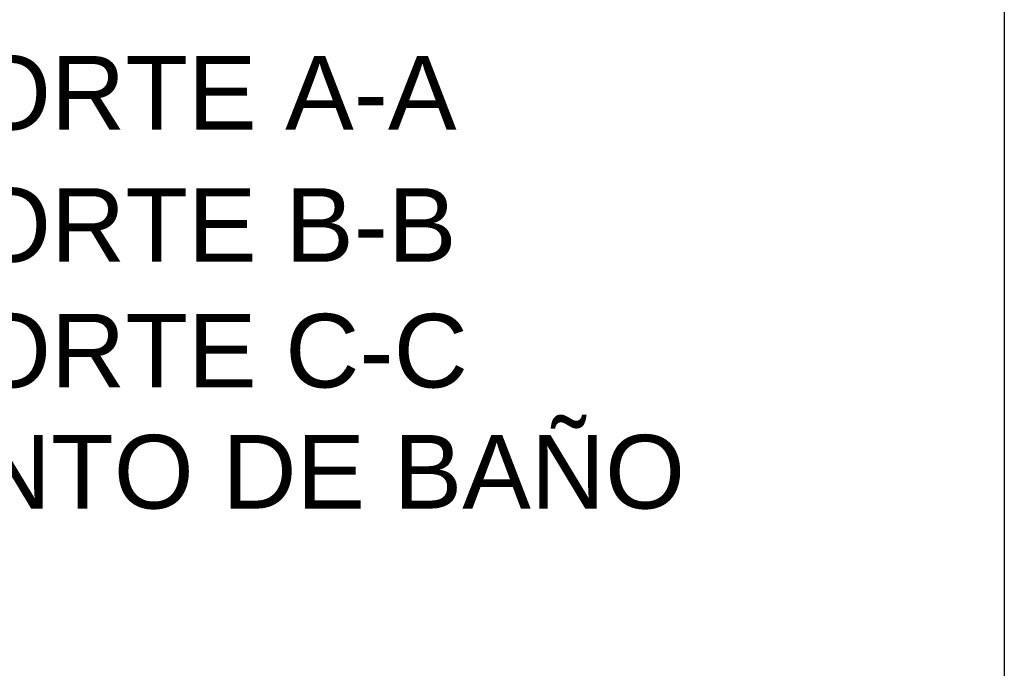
# Model space of a CAD drawing. Header units: millimetres. Extents: x 201 to 840, y 135 to 685.
# Tile 135 of 219: x 439 to 455, y 199 to 210. Entities that reach past the tile are written whole.
import ezdxf

# ---------------------------------------------------------------- set-up
doc = ezdxf.new("R2010")
doc.units = ezdxf.units.MM
doc.layers.add('TEXT', color=4, linetype='Continuous')
doc.styles.add('style10', font='swissel.ttf', dxfattribs={"height": 1.6})

msp = doc.modelspace()

# ---------------------------------------------------------------- linework, layer by layer
at = {"layer": 'TEXT', "color": 1, "ltscale": 0.01}
msp.add_line((454.894, 237.766), (454.894, 135.419), dxfattribs=at)

# ---------------------------------------------------------------- texts
at = {"layer": 'TEXT', "ltscale": 0.01, "style": 'style10'}
for s, p in [('31. DETALLE DE BAÑO CORTE A-A', (418.686, 207.742)), ('32. DETALLE DE BAÑO CORTE B-B', (418.686, 205.621)), ('33. DETALLE DE BAÑO CORTE C-C', (418.686, 203.605)), ('34. DETALLE EQUIPAMIENTO DE BAÑO', (418.686, 201.663))]:
    msp.add_text(s, height=1.18125, dxfattribs=at).set_placement(p)

doc.saveas('drawing.dxf')
